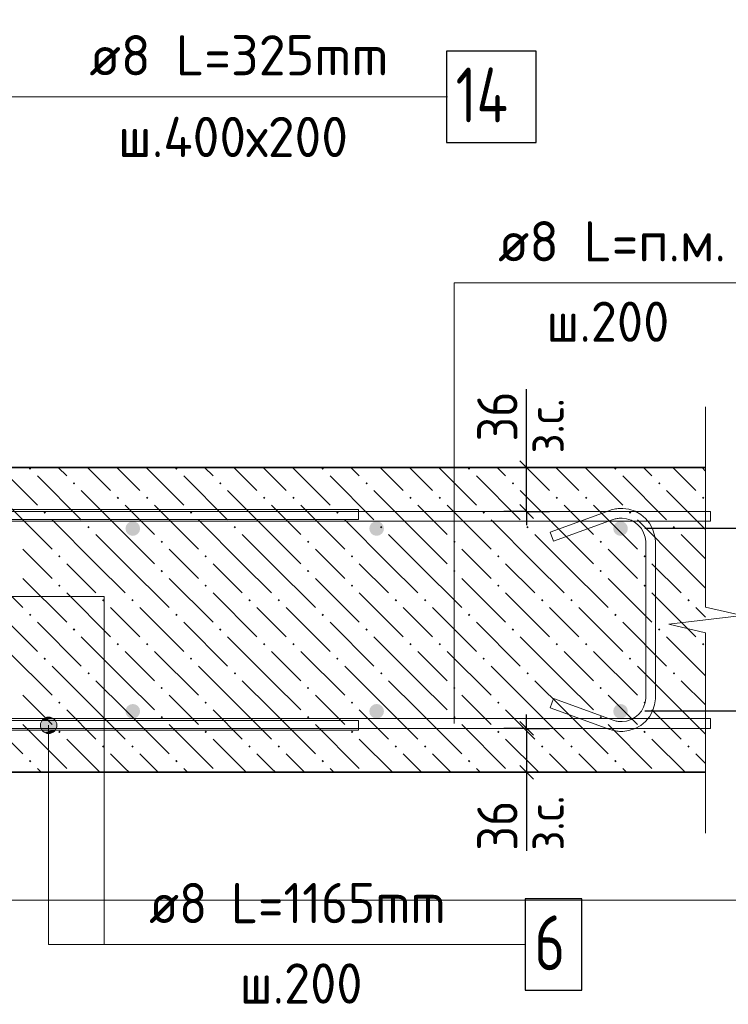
# Model space of a CAD drawing. Header units: millimetres. Extents: x 0 to 42000, y 0 to 29700.
# Tile 4 of 18: x 7660 to 11534, y 5430 to 10817. Entities that reach past the tile are written whole.
import ezdxf

# ---------------------------------------------------------------- set-up
doc = ezdxf.new("R2010")
doc.units = ezdxf.units.MM
for name, color, linetype, lineweight in [('Standard', 7, 'Continuous', 25), ('ЖБ Стена верхний уровень', 7, 'Continuous', 35), ('Позиционная метка линия выноска', 7, 'Continuous', 13), ('Примечания', 7, 'Continuous', 13), ('Стена обрамление П-обр.', 7, 'Continuous', 35), ('Стена фоновая арматура У1', 7, 'Continuous', 18), ('Стена фоновая арматура Х1', 7, 'Continuous', 35), ('Стена фоновая затяжка С-обр.', 52, 'Continuous', 25)]:
    doc.layers.add(name, color=color, linetype=linetype, lineweight=lineweight)
doc.layers.add('Размерная выноска', color=7, linetype='Continuous')
doc.styles.add('ISOCPEUR', font='txt')

msp = doc.modelspace()

# ---------------------------------------------------------------- hatches: boundary and pattern name
at = {"layer": 'ЖБ Стена верхний уровень', "linetype": 'Continuous', "lineweight": 18, "transparency": 33554687}
for points in [[(7710.2, 8360.3), (7716.1, 8366.1), (7717.5, 8366.1), (7723.3, 8360.3), (7716.8, 8353.8)], [(8510.2, 8360.3), (8516.1, 8366.1), (8517.5, 8366.1), (8523.3, 8360.3), (8516.8, 8353.8)], [(9310.2, 8360.3), (9316.1, 8366.1), (9317.5, 8366.1), (9323.3, 8360.3), (9316.8, 8353.8)], [(10110.2, 8360.3), (10116.1, 8366.1), (10117.5, 8366.1), (10123.3, 8360.3), (10116.8, 8353.8)], [(10910.2, 8360.3), (10916.1, 8366.1), (10917.5, 8366.1), (10923.3, 8360.3), (10916.8, 8353.8)], [(7950.3, 8280.3), (7956.8, 8286.8), (7963.3, 8280.3), (7956.8, 8273.8)], [(8750.3, 8280.3), (8756.8, 8286.8), (8763.3, 8280.3), (8756.8, 8273.8)], [(9550.3, 8280.3), (9556.8, 8286.8), (9563.3, 8280.3), (9556.8, 8273.8)], [(10350.3, 8280.3), (10356.8, 8286.8), (10363.3, 8280.3), (10356.8, 8273.8)], [(11150.3, 8280.3), (11156.8, 8286.8), (11163.3, 8280.3), (11156.8, 8273.8)], [(8190.2, 8200.3), (8196.8, 8206.8), (8203.3, 8200.3), (8196.8, 8193.8)], [(8350.3, 8200.3), (8356.8, 8206.8), (8363.3, 8200.3), (8356.8, 8193.8)], [(8990.2, 8200.3), (8996.8, 8206.8), (9003.3, 8200.3), (8996.8, 8193.8)], [(9150.3, 8200.3), (9156.8, 8206.8), (9163.3, 8200.3), (9156.8, 8193.8)], [(9790.2, 8200.3), (9796.8, 8206.8), (9803.3, 8200.3), (9796.8, 8193.8)], [(9950.3, 8200.3), (9956.8, 8206.8), (9963.3, 8200.3), (9956.8, 8193.8)], [(10590.2, 8200.3), (10596.8, 8206.8), (10603.3, 8200.3), (10596.8, 8193.8)], [(10750.3, 8200.3), (10756.8, 8206.8), (10763.3, 8200.3), (10756.8, 8193.8)], [(11390.2, 8200.3), (11396.8, 8206.8), (11403.3, 8200.3), (11396.8, 8193.8)], [(7790.2, 8120.3), (7796.8, 8126.8), (7803.3, 8120.3), (7796.8, 8113.8)], [(8590.2, 8120.3), (8596.8, 8126.8), (8603.3, 8120.3), (8596.8, 8113.8)], [(9390.2, 8120.3), (9396.8, 8126.8), (9403.3, 8120.3), (9396.8, 8113.8)], [(10190.2, 8120.3), (10196.8, 8126.8), (10203.3, 8120.3), (10196.8, 8113.8)], [(10990.2, 8120.3), (10996.8, 8126.8), (11003.3, 8120.3), (10996.8, 8113.8)], [(8030.2, 8040.3), (8036.8, 8046.8), (8043.3, 8040.3), (8036.8, 8033.8)], [(8830.3, 8040.3), (8836.8, 8046.8), (8843.3, 8040.3), (8836.8, 8033.8)], [(9630.3, 8040.3), (9636.8, 8046.8), (9643.3, 8040.3), (9636.8, 8033.8)], [(10430.3, 8040.3), (10436.8, 8046.8), (10443.3, 8040.3), (10436.8, 8033.8)], [(11230.3, 8040.3), (11236.8, 8046.8), (11243.3, 8040.3), (11236.8, 8033.8)], [(8430.2, 7960.3), (8436.8, 7966.8), (8443.3, 7960.3), (8436.8, 7953.8)], [(9230.3, 7960.3), (9236.8, 7966.8), (9243.3, 7960.3), (9236.8, 7953.8)], [(10030.3, 7960.3), (10036.8, 7966.8), (10043.3, 7960.3), (10036.8, 7953.8)], [(10830.3, 7960.3), (10836.8, 7966.8), (10843.3, 7960.3), (10836.8, 7953.8)], [(7870.3, 7880.3), (7876.7, 7886.8), (7883.3, 7880.3), (7876.7, 7873.8)], [(8670.3, 7880.3), (8676.7, 7886.8), (8683.3, 7880.3), (8676.7, 7873.8)], [(9470.3, 7880.3), (9476.7, 7886.8), (9483.3, 7880.3), (9476.7, 7873.8)], [(10270.3, 7880.3), (10276.7, 7886.8), (10283.3, 7880.3), (10276.7, 7873.8)], [(11070.3, 7880.3), (11076.7, 7886.8), (11083.3, 7880.3), (11076.7, 7873.8)], [(8430.2, 7800.3), (8436.8, 7806.8), (8443.3, 7800.3), (8436.8, 7793.8)], [(9230.3, 7800.3), (9236.8, 7806.8), (9243.3, 7800.3), (9236.8, 7793.8)], [(10030.3, 7800.3), (10036.8, 7806.8), (10043.3, 7800.3), (10036.8, 7793.8)], [(10830.3, 7800.3), (10836.8, 7806.8), (10843.3, 7800.3), (10836.8, 7793.8)], [(7870.3, 7720.3), (7876.7, 7726.8), (7883.3, 7720.3), (7876.7, 7713.8)], [(8670.3, 7720.3), (8676.7, 7726.8), (8683.3, 7720.3), (8676.7, 7713.8)], [(9470.3, 7720.3), (9476.7, 7726.8), (9483.3, 7720.3), (9476.7, 7713.8)], [(10270.3, 7720.3), (10276.7, 7726.8), (10283.3, 7720.3), (10276.7, 7713.8)], [(11070.3, 7720.3), (11076.7, 7726.8), (11083.3, 7720.3), (11076.7, 7713.8)], [(8110.2, 7640.3), (8116.8, 7646.8), (8123.3, 7640.3), (8116.8, 7633.8)], [(8270.3, 7640.3), (8276.7, 7646.8), (8283.3, 7640.3), (8276.7, 7633.8)], [(8910.2, 7640.3), (8916.8, 7646.8), (8923.3, 7640.3), (8916.8, 7633.8)], [(9070.3, 7640.3), (9076.7, 7646.8), (9083.3, 7640.3), (9076.7, 7633.8)], [(9710.2, 7640.3), (9716.8, 7646.8), (9723.3, 7640.3), (9716.8, 7633.8)], [(9870.3, 7640.3), (9876.7, 7646.8), (9883.3, 7640.3), (9876.7, 7633.8)], [(10510.2, 7640.3), (10516.8, 7646.8), (10523.3, 7640.3), (10516.8, 7633.8)], [(10670.3, 7640.3), (10676.7, 7646.8), (10683.3, 7640.3), (10676.7, 7633.8)], [(11310.2, 7640.3), (11316.8, 7646.8), (11323.3, 7640.3), (11316.8, 7633.8)], [(7710.2, 7560.3), (7716.8, 7566.8), (7723.3, 7560.3), (7716.8, 7553.8)], [(8510.2, 7560.3), (8516.8, 7566.8), (8523.3, 7560.3), (8516.8, 7553.8)], [(9310.2, 7560.3), (9316.8, 7566.8), (9323.3, 7560.3), (9316.8, 7553.8)], [(10110.2, 7560.3), (10116.8, 7566.8), (10123.3, 7560.3), (10116.8, 7553.8)], [(10910.2, 7560.3), (10916.8, 7566.8), (10923.3, 7560.3), (10916.8, 7553.8)], [(7950.3, 7480.3), (7956.8, 7486.8), (7963.3, 7480.3), (7956.8, 7473.8)], [(8750.3, 7480.3), (8756.8, 7486.8), (8763.3, 7480.3), (8756.8, 7473.8)], [(9550.3, 7480.3), (9556.8, 7486.8), (9563.3, 7480.3), (9556.8, 7473.8)], [(10350.3, 7480.3), (10356.8, 7486.8), (10363.3, 7480.3), (10356.8, 7473.8)], [(11150.3, 7480.3), (11156.8, 7486.8), (11163.3, 7480.3), (11156.8, 7473.8)], [(8190.2, 7400.3), (8196.8, 7406.8), (8203.3, 7400.3), (8196.8, 7393.8)], [(8350.3, 7400.3), (8356.8, 7406.8), (8363.3, 7400.3), (8356.8, 7393.8)], [(8990.2, 7400.3), (8996.8, 7406.8), (9003.3, 7400.3), (8996.8, 7393.8)], [(9150.3, 7400.3), (9156.8, 7406.8), (9163.3, 7400.3), (9156.8, 7393.8)], [(9790.2, 7400.3), (9796.8, 7406.8), (9803.3, 7400.3), (9796.8, 7393.8)], [(9950.3, 7400.3), (9956.8, 7406.8), (9963.3, 7400.3), (9956.8, 7393.8)], [(10590.2, 7400.3), (10596.8, 7406.8), (10603.3, 7400.3), (10596.8, 7393.8)], [(10750.3, 7400.3), (10756.8, 7406.8), (10763.3, 7400.3), (10756.8, 7393.8)], [(11390.2, 7400.3), (11396.8, 7406.8), (11403.3, 7400.3), (11396.8, 7393.8)], [(7790.2, 7320.3), (7796.8, 7326.8), (7803.3, 7320.3), (7796.8, 7313.8)], [(8590.2, 7320.3), (8596.8, 7326.8), (8603.3, 7320.3), (8596.8, 7313.8)], [(9390.2, 7320.3), (9396.8, 7326.8), (9403.3, 7320.3), (9396.8, 7313.8)], [(10190.2, 7320.3), (10196.8, 7326.8), (10203.3, 7320.3), (10196.8, 7313.8)], [(10990.2, 7320.3), (10996.8, 7326.8), (11003.3, 7320.3), (10996.8, 7313.8)], [(8030.2, 7240.3), (8036.8, 7246.8), (8043.3, 7240.3), (8036.8, 7233.8)], [(8830.3, 7240.3), (8836.8, 7246.8), (8843.3, 7240.3), (8836.8, 7233.8)], [(9630.3, 7240.3), (9636.8, 7246.8), (9643.3, 7240.3), (9636.8, 7233.8)], [(10430.3, 7240.3), (10436.8, 7246.8), (10443.3, 7240.3), (10436.8, 7233.8)], [(11230.3, 7240.3), (11236.8, 7246.8), (11243.3, 7240.3), (11236.8, 7233.8)], [(8430.2, 7160.3), (8436.8, 7166.8), (8443.3, 7160.3), (8436.8, 7153.8)], [(9230.3, 7160.3), (9236.8, 7166.8), (9243.3, 7160.3), (9236.8, 7153.8)], [(10030.3, 7160.3), (10036.8, 7166.8), (10043.3, 7160.3), (10036.8, 7153.8)], [(10830.3, 7160.3), (10836.8, 7166.8), (10843.3, 7160.3), (10836.8, 7153.8)], [(7870.3, 7080.3), (7876.7, 7086.8), (7883.3, 7080.3), (7876.7, 7073.8)], [(8670.3, 7080.3), (8676.7, 7086.8), (8683.3, 7080.3), (8676.7, 7073.8)], [(9470.3, 7080.3), (9476.7, 7086.8), (9483.3, 7080.3), (9476.7, 7073.8)], [(10270.3, 7080.3), (10276.7, 7086.8), (10283.3, 7080.3), (10276.7, 7073.8)], [(11070.3, 7080.3), (11076.7, 7086.8), (11083.3, 7080.3), (11076.7, 7073.8)], [(8430.2, 7000.3), (8436.8, 7006.8), (8443.3, 7000.3), (8436.8, 6993.8)], [(9230.3, 7000.3), (9236.8, 7006.8), (9243.3, 7000.3), (9236.8, 6993.8)], [(10030.3, 7000.3), (10036.8, 7006.8), (10043.3, 7000.3), (10036.8, 6993.8)], [(10830.3, 7000.3), (10836.8, 7006.8), (10843.3, 7000.3), (10836.8, 6993.8)], [(7870.3, 6920.3), (7876.7, 6926.8), (7883.3, 6920.3), (7876.7, 6913.8)], [(8670.3, 6920.3), (8676.7, 6926.8), (8683.3, 6920.3), (8676.7, 6913.8)], [(9470.3, 6920.3), (9476.7, 6926.8), (9483.3, 6920.3), (9476.7, 6913.8)], [(10270.3, 6920.3), (10276.7, 6926.8), (10283.3, 6920.3), (10276.7, 6913.8)], [(11070.3, 6920.3), (11076.7, 6926.8), (11083.3, 6920.3), (11076.7, 6913.8)], [(8110.2, 6840.3), (8116.8, 6846.8), (8123.3, 6840.3), (8116.8, 6833.8)], [(8270.3, 6840.3), (8276.7, 6846.8), (8283.3, 6840.3), (8276.7, 6833.8)], [(8910.2, 6840.3), (8916.8, 6846.8), (8923.3, 6840.3), (8916.8, 6833.8)], [(9070.3, 6840.3), (9076.7, 6846.8), (9083.3, 6840.3), (9076.7, 6833.8)], [(9710.2, 6840.3), (9716.8, 6846.8), (9723.3, 6840.3), (9716.8, 6833.8)], [(9870.3, 6840.3), (9876.7, 6846.8), (9883.3, 6840.3), (9876.7, 6833.8)], [(10510.2, 6840.3), (10516.8, 6846.8), (10523.3, 6840.3), (10516.8, 6833.8)], [(10670.3, 6840.3), (10676.7, 6846.8), (10683.3, 6840.3), (10676.7, 6833.8)], [(11310.2, 6840.3), (11316.8, 6846.8), (11323.3, 6840.3), (11316.8, 6833.8)], [(7710.2, 6760.3), (7716.8, 6766.8), (7723.3, 6760.3), (7716.8, 6753.8)], [(8510.2, 6760.3), (8516.8, 6766.8), (8523.3, 6760.3), (8516.8, 6753.8)], [(9310.2, 6760.3), (9316.8, 6766.8), (9323.3, 6760.3), (9316.8, 6753.8)], [(10110.2, 6760.3), (10116.8, 6766.8), (10123.3, 6760.3), (10116.8, 6753.8)], [(10910.2, 6760.3), (10916.8, 6766.8), (10923.3, 6760.3), (10916.8, 6753.8)]]:
    msp.add_hatch(color=7, dxfattribs=at).paths.add_polyline_path(points, flags=16)
at = {"layer": 'Позиционная метка линия выноска', "linetype": 'Continuous', "lineweight": 13, "transparency": 33554687}
for points in [[(7773.2, 6956.1), (7863.2, 6956.1), (7856.9, 6978.6)], [(7773.2, 6956.1), (7856.9, 6978.6), (7779.5, 6978.6)], [(7779.5, 6933.6), (7863.2, 6956.1), (7773.2, 6956.1)], [(7779.5, 6978.6), (7856.9, 6978.6), (7840.7, 6994.8)], [(7779.5, 6978.6), (7840.7, 6994.8), (7795.7, 6994.8)], [(7779.5, 6933.6), (7856.9, 6933.6), (7863.2, 6956.1)], [(7795.7, 6994.8), (7840.7, 6994.8), (7818.2, 7001.1)], [(7795.7, 6917.4), (7856.9, 6933.6), (7779.5, 6933.6)], [(7795.7, 6917.4), (7840.7, 6917.4), (7856.9, 6933.6)], [(7840.7, 6917.4), (7795.7, 6917.4), (7818.2, 6911.1)]]:
    msp.add_hatch(color=7, dxfattribs=at).paths.add_polyline_path(points)
at = {"layer": 'Стена фоновая арматура Х1', "linetype": 'Continuous', "lineweight": 18, "transparency": 33554687}
for points in [[(8318.2, 8032.8), (8315.1, 8048.1), (8306.5, 8061.1), (8293.5, 8069.7), (8278.2, 8072.8), (8262.9, 8069.7), (8249.9, 8061.1), (8241.2, 8048.1), (8238.2, 8032.8), (8241.2, 8017.5), (8249.9, 8004.5), (8262.9, 7995.8), (8278.2, 7992.8), (8293.5, 7995.8), (8306.5, 8004.5), (8315.1, 8017.5)], [(9651.5, 8032.8), (9648.4, 8048.1), (9639.8, 8061.1), (9626.8, 8069.7), (9611.5, 8072.8), (9596.2, 8069.7), (9583.2, 8061.1), (9574.5, 8048.1), (9571.5, 8032.8), (9574.5, 8017.5), (9583.2, 8004.5), (9596.2, 7995.8), (9611.5, 7992.8), (9626.8, 7995.8), (9639.8, 8004.5), (9648.4, 8017.5)], [(10984.8, 8032.8), (10981.8, 8048.1), (10973.1, 8061.1), (10960.1, 8069.7), (10944.8, 8072.8), (10929.5, 8069.7), (10916.5, 8061.1), (10907.9, 8048.1), (10904.8, 8032.8), (10907.9, 8017.5), (10916.5, 8004.5), (10929.5, 7995.8), (10944.8, 7992.8), (10960.1, 7995.8), (10973.1, 8004.5), (10981.8, 8017.5)], [(8318.2, 7032.8), (8315.1, 7048.1), (8306.5, 7061.1), (8293.5, 7069.7), (8278.2, 7072.8), (8262.9, 7069.7), (8249.9, 7061.1), (8241.2, 7048.1), (8238.2, 7032.8), (8241.2, 7017.5), (8249.9, 7004.5), (8262.9, 6995.8), (8278.2, 6992.8), (8293.5, 6995.8), (8306.5, 7004.5), (8315.1, 7017.5)], [(9651.5, 7032.8), (9648.4, 7048.1), (9639.8, 7061.1), (9626.8, 7069.7), (9611.5, 7072.8), (9596.2, 7069.7), (9583.2, 7061.1), (9574.5, 7048.1), (9571.5, 7032.8), (9574.5, 7017.5), (9583.2, 7004.5), (9596.2, 6995.8), (9611.5, 6992.8), (9626.8, 6995.8), (9639.8, 7004.5), (9648.4, 7017.5)], [(10984.8, 7032.8), (10981.8, 7048.1), (10973.1, 7061.1), (10960.1, 7069.7), (10944.8, 7072.8), (10929.5, 7069.7), (10916.5, 7061.1), (10907.9, 7048.1), (10904.8, 7032.8), (10907.9, 7017.5), (10916.5, 7004.5), (10929.5, 6995.8), (10944.8, 6992.8), (10960.1, 6995.8), (10973.1, 7004.5), (10981.8, 7017.5)]]:
    msp.add_hatch(color=7, dxfattribs=at).paths.add_polyline_path(points)

# ---------------------------------------------------------------- linework, layer by layer
at = {"layer": 'Standard', "color": 7, "linetype": 'Continuous', "lineweight": -3, "transparency": 33554687}
for p, q in [((10431.5, 8366.1), (10431.5, 8441.1)), ((10431.5, 8366.1), (10306.5, 8366.1)), ((10431.5, 8366.1), (10556.5, 8366.1)), ((10431.5, 8126.1), (10431.5, 8366.1)), ((10431.5, 8126.1), (10306.5, 8126.1)), ((10431.5, 8126.1), (10556.5, 8126.1)), ((10431.5, 8126.1), (10431.5, 8051.1)), ((10431.5, 6939.4), (10431.5, 7014.4)), ((10431.5, 6939.4), (10306.5, 6939.4)), ((10431.5, 6939.4), (10556.5, 6939.4)), ((10431.5, 6939.4), (10431.5, 6699.4)), ((10431.5, 6699.4), (10306.5, 6699.4)), ((10431.5, 6699.4), (10556.5, 6699.4)), ((10431.5, 6699.4), (10431.5, 6624.4))]:
    msp.add_line(p, q, dxfattribs=at)
at = {"layer": 'Standard', "color": 7, "linetype": 'Continuous', "lineweight": 25, "transparency": 33554687}
for p, q in [((10469, 8328.6), (10394, 8403.6)), ((10469, 8088.6), (10394, 8163.6)), ((10394, 6976.9), (10469, 6901.9)), ((10394, 6736.9), (10469, 6661.9))]:
    msp.add_line(p, q, dxfattribs=at)
at = {"layer": 'Standard', "color": 7, "linetype": 'Continuous', "lineweight": 13, "transparency": 33554687}
msp.add_lwpolyline([(28500, 29200), (2000, 29200), (2000, 6000), (28500, 6000), (28500, 29200)], dxfattribs=at)
at = {"layer": 'Standard', "color": 7, "linetype": 'Continuous', "lineweight": -3, "transparency": 33554687}
for points in [[(12135.4, 8032.8), (12118.4, 8032.8), (12118.4, 8032.8), (12118.4, 8032.8), (12118.4, 8032.8), (11078.2, 8032.8)], [(12135.4, 7032.8), (12118.4, 7032.8), (12118.4, 7032.8), (11078.2, 7032.8)]]:
    msp.add_lwpolyline(points, dxfattribs=at)
at = {"layer": 'ЖБ Стена верхний уровень', "color": 7, "linetype": 'Continuous', "lineweight": 35, "transparency": 33554687}
for p, q in [((11409.7, 8366.1), (7578.2, 8366.1)), ((7578.2, 6699.4), (11409.7, 6699.4))]:
    msp.add_line(p, q, dxfattribs=at)
at = {"layer": 'ЖБ Стена верхний уровень', "color": 9, "linetype": 'Continuous', "lineweight": 18, "true_color": 0xc7c7c7, "transparency": 33554687}
for p, q in [((7871, 8366.1), (7916.8, 8320.3)), ((8031, 8366.1), (8156.8, 8240.3)), ((8236.8, 8320.3), (8191, 8366.1)), ((8351, 8366.1), (8556.8, 8160.3)), ((8671, 8366.1), (8716.8, 8320.3)), ((8831, 8366.1), (8956.8, 8240.3)), ((9036.8, 8320.3), (8991, 8366.1)), ((9151, 8366.1), (9356.8, 8160.3)), ((9471, 8366.1), (9516.8, 8320.3)), ((9631, 8366.1), (9756.8, 8240.3)), ((9836.8, 8320.3), (9791, 8366.1)), ((9951, 8366.1), (10156.8, 8160.3)), ((10271, 8366.1), (10316.8, 8320.3)), ((10431, 8366.1), (10556.8, 8240.3)), ((10636.8, 8320.3), (10591, 8366.1)), ((10751, 8366.1), (10956.8, 8160.3)), ((11071, 8366.1), (11116.8, 8320.3)), ((11231, 8366.1), (11356.8, 8240.3)), ((11409.7, 8347.3), (11391, 8366.1)), ((7578.2, 8338.9), (7756.8, 8160.3)), ((7756.8, 8320.3), (7996.8, 8080.3)), ((8316.8, 8240.3), (8236.8, 8320.3)), ((8556.8, 8320.3), (8796.8, 8080.3)), ((9116.8, 8240.3), (9036.8, 8320.3)), ((9356.8, 8320.3), (9596.8, 8080.3)), ((9916.8, 8240.3), (9836.8, 8320.3)), ((10156.8, 8320.3), (10396.8, 8080.3)), ((10716.8, 8240.3), (10636.8, 8320.3)), ((10956.8, 8320.3), (11196.8, 8080.3)), ((8236.8, 8000.3), (7996.8, 8240.3)), ((9036.8, 8000.3), (8796.8, 8240.3)), ((9836.8, 8000.3), (9596.8, 8240.3)), ((10636.8, 8000.3), (10396.8, 8240.3)), ((11409.7, 8027.3), (11196.8, 8240.3)), ((7596.8, 8160.3), (7836.8, 7920.3)), ((8236.8, 8160.3), (8396.8, 8000.3)), ((8396.8, 8160.3), (8636.8, 7920.3)), ((9036.8, 8160.3), (9196.8, 8000.3)), ((9196.8, 8160.3), (9436.8, 7920.3)), ((9836.8, 8160.3), (9996.8, 8000.3)), ((9996.8, 8160.3), (10236.8, 7920.3)), ((10636.8, 8160.3), (10796.8, 8000.3)), ((10796.8, 8160.3), (11036.8, 7920.3)), ((8076.7, 7840.3), (7836.8, 8080.3)), ((8876.7, 7840.3), (8636.8, 8080.3)), ((9676.7, 7840.3), (9436.8, 8080.3)), ((10476.7, 7840.3), (10236.8, 8080.3)), ((11276.7, 7840.3), (11036.8, 8080.3)), ((8076.7, 8000.3), (8236.8, 7840.3)), ((8236.8, 8000.3), (8396.8, 7840.3)), ((8876.7, 8000.3), (9036.8, 7840.3)), ((9036.8, 8000.3), (9196.8, 7840.3)), ((9676.7, 8000.3), (9836.8, 7840.3)), ((9836.8, 8000.3), (9996.8, 7840.3)), ((10476.7, 8000.3), (10636.8, 7840.3)), ((10636.8, 8000.3), (10796.8, 7840.3)), ((11276.7, 8000.3), (11409.7, 7867.3)), ((7756.8, 7840.3), (7676.7, 7920.3)), ((8556.8, 7840.3), (8476.7, 7920.3)), ((9356.8, 7840.3), (9276.7, 7920.3)), ((10156.8, 7840.3), (10076.7, 7920.3)), ((10956.8, 7840.3), (10876.7, 7920.3)), ((7836.8, 7760.3), (7756.8, 7840.3)), ((7916.8, 7840.3), (8076.7, 7680.3)), ((8076.7, 7840.3), (8236.8, 7680.3)), ((8236.8, 7840.3), (8476.7, 7600.3)), ((8636.8, 7760.3), (8556.8, 7840.3)), ((8716.8, 7840.3), (8876.7, 7680.3)), ((8876.7, 7840.3), (9036.8, 7680.3)), ((9036.8, 7840.3), (9276.7, 7600.3)), ((9436.8, 7760.3), (9356.8, 7840.3)), ((9516.8, 7840.3), (9676.7, 7680.3)), ((9676.7, 7840.3), (9836.8, 7680.3)), ((9836.8, 7840.3), (10076.7, 7600.3)), ((10236.8, 7760.3), (10156.8, 7840.3)), ((10316.8, 7840.3), (10476.7, 7680.3)), ((10476.7, 7840.3), (10636.8, 7680.3)), ((10636.8, 7840.3), (10876.7, 7600.3)), ((11036.8, 7760.3), (10956.8, 7840.3)), ((11116.8, 7840.3), (11276.7, 7680.3)), ((11276.7, 7840.3), (11409.7, 7707.3)), ((7676.7, 7760.3), (7916.8, 7520.3)), ((8476.7, 7760.3), (8716.8, 7520.3)), ((9276.7, 7760.3), (9516.8, 7520.3)), ((10076.7, 7760.3), (10316.8, 7520.3)), ((10876.7, 7760.3), (11116.8, 7520.3)), ((7578.2, 7698.9), (7676.7, 7600.3)), ((7916.8, 7680.3), (8156.8, 7440.3)), ((8716.8, 7680.3), (8956.8, 7440.3)), ((9516.8, 7680.3), (9756.8, 7440.3)), ((10316.8, 7680.3), (10556.8, 7440.3)), ((11116.8, 7680.3), (11356.8, 7440.3)), ((8236.8, 7520.3), (8156.8, 7600.3)), ((8316.8, 7600.3), (8556.8, 7360.3)), ((9036.8, 7520.3), (8956.8, 7600.3)), ((9116.8, 7600.3), (9356.8, 7360.3)), ((9836.8, 7520.3), (9756.8, 7600.3)), ((9916.8, 7600.3), (10156.8, 7360.3)), ((10636.8, 7520.3), (10556.8, 7600.3)), ((10716.8, 7600.3), (10956.8, 7360.3)), ((11409.7, 7547.3), (11356.8, 7600.3)), ((7578.2, 7538.9), (7756.8, 7360.3)), ((7756.8, 7520.3), (7996.8, 7280.3)), ((8316.8, 7440.3), (8236.8, 7520.3)), ((8556.8, 7520.3), (8796.8, 7280.3)), ((9116.8, 7440.3), (9036.8, 7520.3)), ((9356.8, 7520.3), (9596.8, 7280.3)), ((9916.8, 7440.3), (9836.8, 7520.3)), ((10156.8, 7520.3), (10396.8, 7280.3)), ((10716.8, 7440.3), (10636.8, 7520.3)), ((10956.8, 7520.3), (11196.8, 7280.3)), ((8236.8, 7200.3), (7996.8, 7440.3)), ((9036.8, 7200.3), (8796.8, 7440.3)), ((9836.8, 7200.3), (9596.8, 7440.3)), ((10636.8, 7200.3), (10396.8, 7440.3)), ((11409.7, 7227.3), (11196.8, 7440.3)), ((7596.8, 7360.3), (7836.8, 7120.3)), ((8236.8, 7360.3), (8396.8, 7200.3)), ((8396.8, 7360.3), (8636.8, 7120.3)), ((9036.8, 7360.3), (9196.8, 7200.3)), ((9196.8, 7360.3), (9436.8, 7120.3)), ((9836.8, 7360.3), (9996.8, 7200.3)), ((9996.8, 7360.3), (10236.8, 7120.3)), ((10636.8, 7360.3), (10796.8, 7200.3)), ((10796.8, 7360.3), (11036.8, 7120.3)), ((8076.7, 7040.3), (7836.8, 7280.3)), ((8876.7, 7040.3), (8636.8, 7280.3)), ((9676.7, 7040.3), (9436.8, 7280.3)), ((10476.7, 7040.3), (10236.8, 7280.3)), ((11276.7, 7040.3), (11036.8, 7280.3)), ((8076.7, 7200.3), (8236.8, 7040.3)), ((8236.8, 7200.3), (8396.8, 7040.3)), ((8876.7, 7200.3), (9036.8, 7040.3)), ((9036.8, 7200.3), (9196.8, 7040.3)), ((9676.7, 7200.3), (9836.8, 7040.3)), ((9836.8, 7200.3), (9996.8, 7040.3)), ((10476.7, 7200.3), (10636.8, 7040.3)), ((10636.8, 7200.3), (10796.8, 7040.3)), ((11276.7, 7200.3), (11409.7, 7067.3)), ((7756.8, 7040.3), (7676.7, 7120.3)), ((8556.8, 7040.3), (8476.7, 7120.3)), ((9356.8, 7040.3), (9276.7, 7120.3)), ((10156.8, 7040.3), (10076.7, 7120.3)), ((10956.8, 7040.3), (10876.7, 7120.3)), ((7836.8, 6960.3), (7756.8, 7040.3)), ((7916.8, 7040.3), (8076.7, 6880.3)), ((8076.7, 7040.3), (8236.8, 6880.3)), ((8236.8, 7040.3), (8476.7, 6800.3)), ((8636.8, 6960.3), (8556.8, 7040.3)), ((8716.8, 7040.3), (8876.7, 6880.3)), ((8876.7, 7040.3), (9036.8, 6880.3)), ((9036.8, 7040.3), (9276.7, 6800.3)), ((9436.8, 6960.3), (9356.8, 7040.3)), ((9516.8, 7040.3), (9676.7, 6880.3)), ((9676.7, 7040.3), (9836.8, 6880.3)), ((9836.8, 7040.3), (10076.7, 6800.3)), ((10236.8, 6960.3), (10156.8, 7040.3)), ((10316.8, 7040.3), (10476.7, 6880.3)), ((10476.7, 7040.3), (10636.8, 6880.3)), ((10636.8, 7040.3), (10876.7, 6800.3)), ((11036.8, 6960.3), (10956.8, 7040.3)), ((11116.8, 7040.3), (11276.7, 6880.3)), ((11276.7, 7040.3), (11409.7, 6907.3)), ((7676.7, 6960.3), (7916.8, 6720.3)), ((8476.7, 6960.3), (8716.8, 6720.3)), ((9276.7, 6960.3), (9516.8, 6720.3)), ((10076.7, 6960.3), (10316.8, 6720.3)), ((10876.7, 6960.3), (11116.8, 6720.3)), ((7578.2, 6898.9), (7676.7, 6800.3)), ((7916.8, 6880.3), (8097.6, 6699.4)), ((8716.8, 6880.3), (8897.6, 6699.4)), ((9516.8, 6880.3), (9697.6, 6699.4)), ((10316.8, 6880.3), (10497.6, 6699.4)), ((11116.8, 6880.3), (11297.6, 6699.4)), ((8236.8, 6720.3), (8156.8, 6800.3)), ((8316.8, 6800.3), (8417.6, 6699.4)), ((9036.8, 6720.3), (8956.8, 6800.3)), ((9116.8, 6800.3), (9217.6, 6699.4)), ((9836.8, 6720.3), (9756.8, 6800.3)), ((9916.8, 6800.3), (10017.6, 6699.4)), ((10636.8, 6720.3), (10556.8, 6800.3)), ((10716.8, 6800.3), (10817.6, 6699.4)), ((11409.7, 6747.3), (11356.8, 6800.3)), ((7756.8, 6720.3), (7777.6, 6699.4)), ((8257.6, 6699.4), (8236.8, 6720.3)), ((8556.8, 6720.3), (8577.6, 6699.4)), ((9057.6, 6699.4), (9036.8, 6720.3)), ((9356.8, 6720.3), (9377.6, 6699.4)), ((9857.6, 6699.4), (9836.8, 6720.3)), ((10156.8, 6720.3), (10177.6, 6699.4)), ((10657.6, 6699.4), (10636.8, 6720.3)), ((10956.8, 6720.3), (10977.6, 6699.4))]:
    msp.add_line(p, q, dxfattribs=at)
at = {"layer": 'Позиционная метка линия выноска', "color": 7, "linetype": 'Continuous', "lineweight": 13, "transparency": 33554687}
for p, q in [((7773.2, 6956.1), (7773.2, 6956.1)), ((7818.2, 7001.1), (7818.2, 7001.1)), ((7863.2, 6956.1), (7863.2, 6956.1)), ((7818.2, 6911.1), (7818.2, 6911.1))]:
    msp.add_line(p, q, dxfattribs=at)
for points in [[(9998.5, 10395.1), (6731.8, 10395.1), (6731.8, 11128.4)], [(10035.4, 6966.1), (10035.4, 9377.2), (11795.1, 9377.2)], [(8121.5, 5756.1), (8121.5, 7660.6), (7321.5, 7660.6)], [(10423.2, 5756.1), (7818.2, 5756.1), (7818.2, 6956.1)]]:
    msp.add_lwpolyline(points, dxfattribs=at)
msp.add_circle((7818.2, 6956.1), 45, dxfattribs=at)
at = {"layer": 'Примечания', "color": 7, "linetype": 'Continuous', "lineweight": 13, "transparency": 33554687}
for p, q in [((11409.7, 8699.4), (11409.7, 8699.4)), ((11409.7, 7602.8), (11409.7, 8699.4)), ((11609.7, 7556.1), (11409.7, 7602.8)), ((11209.7, 7509.4), (11609.7, 7556.1)), ((11409.7, 7462.8), (11209.7, 7509.4)), ((11409.7, 6366.1), (11409.7, 7462.8))]:
    msp.add_line(p, q, dxfattribs=at)
at = {"layer": 'Размерная выноска', "color": 7, "linetype": 'Continuous', "lineweight": -3, "transparency": 33554687}
for p, q in [((10431.5, 8366.1), (10431.5, 8796.3)), ((10431.5, 6699.4), (10431.5, 6269.2))]:
    msp.add_line(p, q, dxfattribs=at)
at = {"layer": 'Стена обрамление П-обр.', "color": 7, "linetype": 'Continuous', "lineweight": 13, "transparency": 33554687}
for points in [[(6274.6, 8136.1), (9511.5, 8136.1), (9511.5, 8082.8)], [(9511.5, 8082.8), (6278.3, 8082.8)], [(6278.3, 6982.8), (9511.5, 6982.8), (9511.5, 6929.4), (6274.6, 6929.4)]]:
    msp.add_lwpolyline(points, dxfattribs=at)
at = {"layer": 'Стена обрамление П-обр.', "color": 7, "linetype": 'Continuous', "lineweight": 25, "transparency": 33554687}
msp.add_lwpolyline([(10423.2, 5506.1), (10733.2, 5506.1), (10733.2, 6006.1), (10423.2, 6006.1), (10423.2, 5506.1)], dxfattribs=at)
at = {"layer": 'Стена фоновая арматура У1', "color": 7, "linetype": 'Continuous', "lineweight": 13, "transparency": 33554687}
for points in [[(11436.4, 8072.8), (6078.2, 8072.8), (6078.2, 8126.1), (11436.4, 8126.1), (11436.4, 8072.8)], [(11436.4, 6939.4), (6078.2, 6939.4), (6078.2, 6992.8), (11436.4, 6992.8), (11436.4, 6939.4)]]:
    msp.add_lwpolyline(points, dxfattribs=at)
at = {"layer": 'Стена фоновая затяжка С-обр.', "color": 7, "linetype": 'Continuous', "lineweight": 25, "transparency": 33554687}
msp.add_lwpolyline([(9993.5, 10145.1), (10483.5, 10145.1), (10483.5, 10645.1), (9993.5, 10645.1), (9993.5, 10145.1)], dxfattribs=at)
at = {"layer": 'Стена фоновая затяжка С-обр.', "color": 98, "linetype": 'Continuous', "lineweight": 13, "true_color": 0x005000, "transparency": 33554687}
msp.add_lwpolyline([(10559.6, 8012.9), (10887.2, 8132.2), (10894.4, 8134.5), (10901.8, 8136.6), (10909.3, 8138.5), (10916.8, 8139.9), (10924.4, 8141.1), (10932, 8142), (10939.7, 8142.5), (10947.2, 8142.8), (10958, 8142.8), (10990.6, 8138.2), (11024.4, 8127.1), (11055.6, 8109.6), (11081.3, 8088.2), (11102.7, 8062.5), (11120.2, 8031.3), (11131.4, 7997.4), (11135.9, 7964.9), (11135.9, 7100.6), (11131.4, 7068.1), (11120.2, 7034.2), (11102.7, 7003), (11081.3, 6977.4), (11055.6, 6955.9), (11024.4, 6938.5), (10990.6, 6927.3), (10958, 6922.8), (10947.2, 6922.8), (10939.7, 6923), (10932, 6923.6), (10924.4, 6924.4), (10916.8, 6925.6), (10909.3, 6927.1), (10901.8, 6928.9), (10894.4, 6931), (10887.2, 6933.3), (10559.6, 7052.6), (10577.9, 7102.7), (10904.7, 6983.8), (10910, 6982), (10915.3, 6980.5), (10920.7, 6979.2), (10926.1, 6978.1), (10931.5, 6977.3), (10937, 6976.7), (10942.5, 6976.3), (10948.1, 6976.1), (10954.3, 6976.1), (10978.4, 6979.5), (11002.9, 6987.5), (11025.2, 7000), (11043.4, 7015.2), (11058.6, 7033.4), (11071.1, 7055.8), (11079.2, 7080.2), (11082.5, 7104.3), (11082.5, 7961.2), (11079.2, 7985.3), (11071.1, 8009.7), (11058.6, 8032.1), (11043.4, 8050.3), (11025.2, 8065.5), (11002.9, 8078), (10978.4, 8086.1), (10954.3, 8089.4), (10948.1, 8089.4), (10942.5, 8089.3), (10937, 8088.9), (10931.5, 8088.2), (10926.1, 8087.4), (10920.7, 8086.3), (10915.3, 8085.1), (10910, 8083.5), (10904.7, 8081.8), (10577.9, 7962.8), (10559.6, 8012.9)], dxfattribs=at)

# ---------------------------------------------------------------- texts
at = {"layer": 'Standard', "color": 7, "linetype": 'Continuous', "lineweight": 25, "transparency": 33554687, "insert": (8197.3, 10065.5), "char_height": 220, "width": 1469.551, "attachment_point": 7, "style": 'ISOCPEUR'}
msp.add_mtext('\\W0.97;ш.400х200', dxfattribs=at)
at = {"layer": 'Standard', "color": 7, "linetype": 'Continuous', "lineweight": 25, "transparency": 33554687, "char_height": 220, "attachment_point": 7, "rotation": 90, "style": 'ISOCPEUR'}
for insert, width in [((10381.5, 8509.3), 403.932), ((10381.5, 6270.3), 403.924)]:
    msp.add_mtext('\\W0.87;36', dxfattribs=dict(at, insert=insert, width=width))
at = {"layer": 'Standard', "color": 7, "linetype": 'Continuous', "lineweight": 18, "transparency": 33554687, "char_height": 200, "attachment_point": 7, "rotation": 90, "style": 'ISOCPEUR'}
for insert, width in [((10634.6, 8444.4), 459.942), ((10634.6, 6271.1), 459.949)]:
    msp.add_mtext('\\W0.90;з.с.', dxfattribs=dict(at, insert=insert, width=width))
at = {"layer": 'Стена обрамление П-обр.', "color": 7, "linetype": 'Continuous', "lineweight": 13, "transparency": 33554687, "attachment_point": 7, "style": 'ISOCPEUR'}
for s, insert, char_height, width in [('\\W0.93;ø8 L=1165mm ', (8367.5, 5873.4), 220, 1949.982), ('\\W0.78;6', (10473.2, 5616.1), 300, 326.397), ('\\W0.95;ш.200 ', (8862.5, 5433.4), 220, 962.129)]:
    msp.add_mtext(s, dxfattribs=dict(at, insert=insert, char_height=char_height, width=width))
at = {"layer": 'Стена фоновая арматура У1', "color": 7, "linetype": 'Continuous', "lineweight": 13, "transparency": 33554687, "char_height": 220, "attachment_point": 7, "style": 'ISOCPEUR'}
for s, insert, width in [('\\W0.97;ø8 L=п.м. ', (10275.7, 9494.5), 1491.871), ('\\W0.95;ш.200 ', (10539.7, 9054.5), 962.129)]:
    msp.add_mtext(s, dxfattribs=dict(at, insert=insert, width=width))
at = {"layer": 'Стена фоновая затяжка С-обр.', "color": 7, "linetype": 'Continuous', "lineweight": 13, "transparency": 33554687, "attachment_point": 7, "style": 'ISOCPEUR'}
for s, insert, char_height, width in [('\\W0.98;ø8 L=325mm ', (8040.8, 10512.4), 220, 1888.528), ('\\W0.76;14', (10043.5, 10255), 300, 504.567)]:
    msp.add_mtext(s, dxfattribs=dict(at, insert=insert, char_height=char_height, width=width))

doc.saveas('drawing.dxf')
